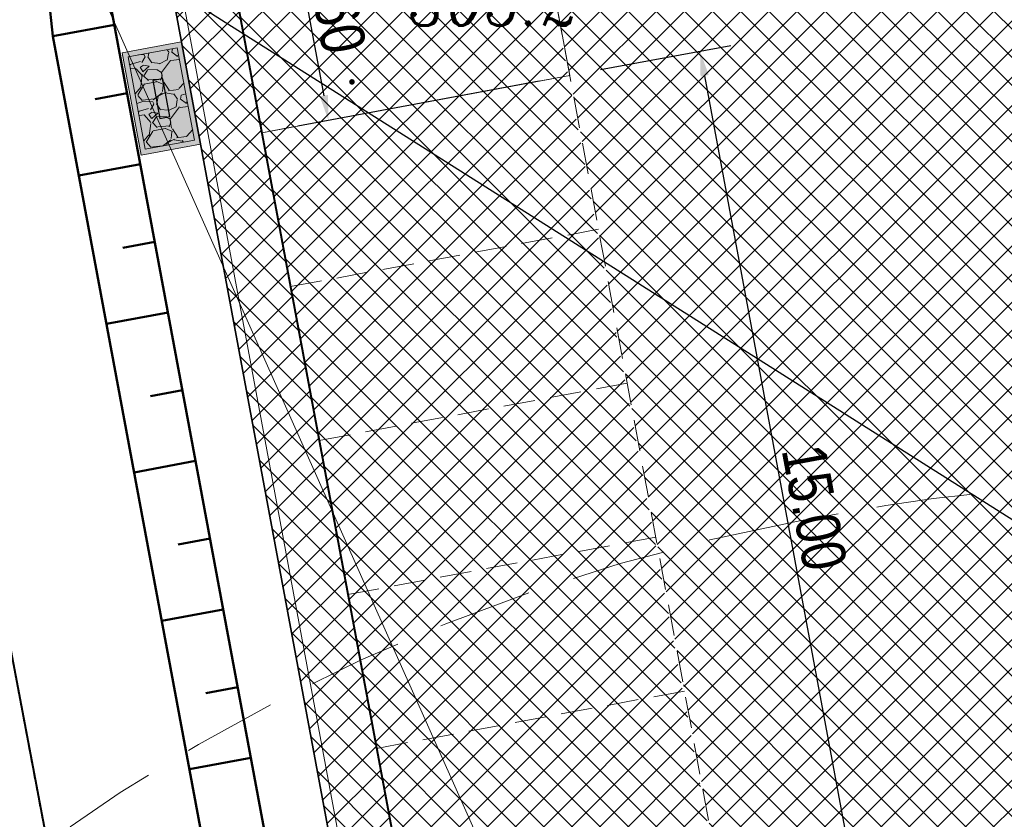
# Model space of a CAD drawing. Extents: x 779 to 3668, y -1329 to 9570.
# Tile 38 of 106: x 2252 to 2267, y -671 to -658. Entities that reach past the tile are written whole.
import ezdxf

# ---------------------------------------------------------------- set-up
doc = ezdxf.new("R2010")
doc.units = 0
for name, pattern in [('CIĄGłA', [0]), ('DASH', [0.75, 0.5, -0.25]), ('DASHED', [0.75, 0.5, -0.25]), ('DGN Style 4', [0.3202, 0.16, -0.08, 0.0002, -0.08])]:
    doc.linetypes.add(name, pattern=pattern)
for name, color, linetype, lineweight in [('219-działka ewidencyjna', 7, 'Continuous', 0), ('_a_obiekty', 250, 'Continuous', 30), ('AGP1_HATCH', 7, 'Continuous', 5), ('AGP1_KRAWEZNIKI', 7, 'Continuous', 40), ('AGP1_KRAWEZNIKI GRUBOŚCI', 7, 'Continuous', 9), ('MPZP', 7, 'Continuous', 0), ('RTPW01', 253, 'Continuous', 0), ('zz-legenda', 7, 'Continuous', 13), ('zz-obrzeża', 44, 'Continuous', 35), ('zz-skarpy', 92, 'Continuous', 50), ('zz-wypełnienie-chodniki', 142, 'Continuous', 5), ('zz-wypełnienie-drogi', 52, 'Continuous', 5), ('zz-wypełnienie-inne', 22, 'Continuous', 5)]:
    doc.layers.add(name, color=color, linetype=linetype, lineweight=lineweight)
doc.layers.add('SYTUACJA - znaki_czytnik_kart', color=7, linetype='Continuous')
doc.layers.add('Y-ZNAKI', color=7, linetype='Continuous')
doc.styles.add('ARIAL', font='ARIALN.TTF')
doc.styles.add('Style-ITALIC_1250', font='ITALIC_1250.shx')
doc.dimstyles.new('z1do1', dxfattribs={"dimtxt": 0.7, "dimasz": 0.4, "dimexe": 0.5, "dimexo": 0.5, "dimgap": 0.1, "dimtad": 1, "dimrnd": 0.05, "dimzin": 0, "dimdsep": 46, "dimtxsty": 'ARIAL', "dimcen": 0.09, "dimazin": 0, "dimtfac": 1, "dimtofl": 0, "dimtmove": 0, "dimatfit": 3, "dimfxl": 1, "dimtolj": 1, "dimtzin": 0, "dimarcsym": 0})
pattern_1 = [(45, (535.0040934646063, -882.7035675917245), (-0.2245064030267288, 0.2245064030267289), []), (135, (535.0040934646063, -882.7035675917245), (-0.2245064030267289, -0.2245064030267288), [])]

# ---------------------------------------------------------------- blocks, each defined once
blk = doc.blocks.new('RTPW01')
at = {"layer": 'RTPW01', "linetype": 'Continuous', "lineweight": 13, "true_color": 0x939598}
h = blk.add_hatch(color=252, dxfattribs=at)
edge = h.paths.add_edge_path()
edge.add_arc((0, 0), 0.045, 0, 360)
blk = doc.blocks.new('PZT MDCP podkład')
at = {"layer": '219-działka ewidencyjna', "color": 8, "linetype": 'Continuous', "lineweight": 13, "flags": 128}
blk.add_lwpolyline([(2102.666406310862, 125.6664607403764), (2122.376406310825, 81.44646074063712)], dxfattribs=at)
at = {"layer": 'MPZP', "color": 8, "linetype": 'DGN Style 4', "lineweight": 40, "flags": 128}
blk.add_lwpolyline([(2134.413117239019, -13.93322830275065), (2127.576406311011, 9.996460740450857), (2122.802137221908, 37.89160620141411), (2105.950835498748, 127.0314606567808)], dxfattribs=at)
at = {"layer": 'RTPW01', "color": 8, "linetype": 'Continuous', "lineweight": 13}
blk.add_blockref('RTPW01', (2118.768406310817, 97.09846074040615), dxfattribs=at)
at = {"layer": 'RTPW01', "color": 8, "linetype": 'Continuous', "lineweight": 13, "style": 'Style-ITALIC_1250', "width": 0.9}
blk.add_text('305.2', height=0.75, dxfattribs=at).set_placement((2119.668406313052, 97.99846074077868))
blk = doc.blocks.new('znak wjazd-wyjazd')
at = {"layer": 'AGP1_HATCH', "true_color": 0x939598}
h = blk.add_hatch(dxfattribs=at)
h.set_pattern_fill('GRAVEL', color=252, scale=0.03, angle=28.27177332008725)
h.set_pattern_definition([(256.2845608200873, (-3071872.688159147, -8005853.467495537), (-2.120491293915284, -8.927311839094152), [0.102516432, -10.1491450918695]), (213.2415143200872, (-3071872.71246583, -8005853.567088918), (7.692294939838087, 5.002197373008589), [0.1759214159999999, -17.41621466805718]), (160.7822204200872, (-3071872.859600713, -8005853.663523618), (10.68118740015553, -3.772871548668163), [0.124044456, -12.28041683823]), (295.5454623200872, (-3071873.031099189, -8005853.972059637), (-6.547391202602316, 13.78295731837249), [0.1602013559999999, -15.8599312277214]), (321.1054275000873, (-3071872.962016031, -8005854.116600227), (-7.686603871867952, 6.248596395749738), [0.1570901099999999, -15.5519423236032]), (25.54546232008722, (-3071872.839752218, -8005854.215235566), (-13.78295731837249, -6.547391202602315), [0.1602013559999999, -15.8599312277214]), (65.96601379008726, (-3071872.695211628, -8005854.146152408), (-5.1150748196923, -11.40303668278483), [0.211858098, -20.9739345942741]), (100.5271016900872, (-3071872.608926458, -8005853.952661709), (-3.24263068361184, 17.29070843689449), [0.200015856, -19.8015769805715]), (149.7013389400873, (-3071872.645469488, -8005853.756012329), (-10.06083341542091, 5.836924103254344), [0.1607438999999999, -15.9136637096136]), (203.5081316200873, (-3071872.784257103, -8005853.674915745), (7.743042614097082, 3.299069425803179), [0.1835139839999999, -8.992181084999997]), (250.6692111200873, (-3071872.952539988, -8005853.748115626), (-4.083048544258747, -11.71321367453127), [0.237323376, -23.4950317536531]), (167.0858481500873, (-3071872.363099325, -8005853.621455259), (-6.863259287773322, 1.500137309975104), [0.08100136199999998, -8.0191697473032]), (199.7410077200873, (-3071872.442052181, -8005853.603352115), (9.44617052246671, 3.349817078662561), [0.1541045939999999, -15.25639169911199]), (253.2717733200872, (-3071872.587100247, -8005853.655403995), (0.3609246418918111, -0.6711016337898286), [0.1077628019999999, -0.9698679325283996]), (231.4703638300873, (-3071872.677388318, -8005853.600136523), (2.633658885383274, 3.146826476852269), [0.05803239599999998, -5.745186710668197]), (320.0731828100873, (-3071872.713537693, -8005853.645534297), (-1.753875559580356, 1.652380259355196), [0.082069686, -4.021425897]), (59.23552985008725, (-3071872.650601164, -8005853.698207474), (1.291455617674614, 2.424977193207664), [0.1332958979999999, -4.309889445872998]), (189.8368245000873, (-3071872.582419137, -8005853.583669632), (1.703127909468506, 0.05074765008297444), [0.09638614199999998, -2.3132694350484]), (44.66131365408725, (-3071873.102776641, -8005853.854870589), (5.628242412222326, 5.622551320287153), [0.1350264, -13.3676480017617]), (98.61794926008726, (-3071873.006735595, -8005853.759958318), (1.285764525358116, -8.825816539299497), [0.113279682, -11.21466470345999]), (321.4703638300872, (-3071872.654604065, -8005853.449449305), (-3.146826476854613, 2.633658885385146), [0.11606403, -5.687155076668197]), (11.88223299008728, (-3071872.563808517, -8005853.521748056), (-7.793790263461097, -1.595941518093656), [0.1350263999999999, -13.36764800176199]), (7.71572810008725, (-3071872.879003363, -8005854.270953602), (-4.077357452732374, -0.4624199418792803), [0.1302105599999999, -6.380320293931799]), (323.0469139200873, (-3071872.749971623, -8005854.253471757), (-7.325679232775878, 5.577494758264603), [0.109101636, -10.801078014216]), (95.07318281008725, (-3071872.286968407, -8005854.116941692), (-0.4624199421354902, 4.077357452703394), [0.11606403, -5.687155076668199]), (45.62579796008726, (-3071872.297231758, -8005854.001331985), (-7.280622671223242, -7.376426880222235), [0.127734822, -12.64571279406]), (97.71572810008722, (-3071872.615808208, -8005854.293794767), (0.4624199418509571, -4.077357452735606), [0.06510527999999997, -6.4454255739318]), (129.5817057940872, (-3071872.327234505, -8005854.138597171), (-2.114800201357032, 2.323481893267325), [0.03885437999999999, -3.8465984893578]), (194.2355298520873, (-3071872.351991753, -8005854.108651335), (2.374229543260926, 0.4116722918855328), [0.15709011, -2.9847163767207]), (214.2807792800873, (-3071872.504258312, -8005854.147281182), (6.350091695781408, 4.280348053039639), [0.1455800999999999, -14.4124094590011]), (331.9618408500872, (-3071872.618117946, -8005853.758606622), (-1.392950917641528, 0.9812786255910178), [0.109897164, -2.637532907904]), (21.42899991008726, (-3071872.521118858, -8005853.810264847), (12.13057705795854, 4.793515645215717), [0.191867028, -18.99480271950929]), (89.21716922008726, (-3071872.342515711, -8005853.740166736), (-0.1579340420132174, -6.141410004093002), [0.07845247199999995, -7.766817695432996]), (118.2717733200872, (-3071872.341443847, -8005853.661721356), (-1.032026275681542, 0.3101769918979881), [0.04571999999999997, -0.7162799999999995]), (148.5282104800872, (-3071872.528508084, -8005854.134366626), (5.210879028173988, -3.254012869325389), [0.105860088, -10.48018223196]), (76.28456082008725, (-3071872.618796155, -8005854.079099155), (2.12049129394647, 8.927311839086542), [0.205032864, -10.0466286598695]), (28.27177332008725, (-3071872.57018279, -8005853.879912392), (0.3101769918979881, 1.032026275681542), [0.19812, -0.5638799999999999]), (353.5766198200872, (-3071872.395696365, -8005853.786071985), (9.237488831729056, -1.088465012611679), [0.1204828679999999, -11.92779501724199]), (282.3263774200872, (-3071872.275969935, -8005853.799550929), (0.7725969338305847, -3.045331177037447), [0.110948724, -5.4364950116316]), (235.9177486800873, (-3071872.25228455, -8005853.907942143), (-9.141684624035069, -13.56858453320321), [0.1806435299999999, -17.88373932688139]), (203.6978520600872, (-3071872.353514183, -8005854.057557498), (-9.085245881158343, -4.02091871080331), [0.1911088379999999, -18.91975393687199])])
h.paths.add_polyline_path([(1879.636404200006, 131.4881996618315), (1880.340974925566, 131.8671242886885), (1879.630498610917, 133.1881807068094), (1878.925921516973, 132.8092778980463)])
at = {"layer": 'AGP1_KRAWEZNIKI GRUBOŚCI'}
for points in [[(1879.603841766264, 131.3798515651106), (1880.449324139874, 131.8345597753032), (1879.663057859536, 133.2965397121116), (1878.817575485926, 132.8418315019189)], [(1879.636406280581, 131.4882007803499), (1880.340974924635, 131.8671242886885), (1879.630493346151, 133.1881904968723), (1878.925924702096, 132.8092669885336)]]:
    blk.add_lwpolyline(points, close=True, dxfattribs=at)
at = {"layer": 'SYTUACJA - znaki_czytnik_kart'}
blk.add_lwpolyline([(1879.708641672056, 132.029484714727), (1879.849555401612, 132.105269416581), (1879.558257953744, 132.6469065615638), (1879.417344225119, 132.5711218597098)], close=True, dxfattribs=at)
blk = doc.blocks.new('*D1512')
at = {"layer": 'Defpoints', "color": 0, "transparency": 16777216}
for p in [(2259.641937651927, -655.4599363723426), (2260.301163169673, -658.9990636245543), (2256.448053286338, -659.7167740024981)]:
    blk.add_point(p, dxfattribs=at)
at = {"layer": 'zz-legenda', "color": 0, "lineweight": -2, "transparency": 16777216}
for p, q in [((2259.150392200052, -655.5514954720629), (2255.297282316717, -656.2692058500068)), ((2255.862075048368, -656.5708831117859), (2256.374806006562, -659.3235376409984)), ((2259.809617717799, -659.0906227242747), (2255.956507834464, -659.8083331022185))]:
    blk.add_line(p, q, dxfattribs=at)
at = {"layer": 'zz-legenda', "color": 0, "transparency": 16777216}
for points in [[(2255.927614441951, -656.5586752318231), (2255.796535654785, -656.5830909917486), (2255.788827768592, -656.1776467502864)], [(2256.440345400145, -659.3113297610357), (2256.309266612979, -659.3357455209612), (2256.448053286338, -659.7167740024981)]]:
    blk.add_solid(points, dxfattribs=at)
at = {"layer": 'zz-legenda', "color": 0, "transparency": 16777216, "insert": (2256.56810737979, -657.8634519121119), "char_height": 0.7, "attachment_point": 5, "rotation": 280.5514390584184, "style": 'ARIAL'}
blk.add_mtext('\\A1;3.60', dxfattribs=at)
blk = doc.blocks.new('*D1520')
at = {"layer": 'Defpoints', "color": 0, "transparency": 16777216}
for p in [(2260.301144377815, -658.9990671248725), (2265.127696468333, -673.3580347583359), (2263.047917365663, -673.7454306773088)]:
    blk.add_point(p, dxfattribs=at)
at = {"layer": 'zz-legenda', "color": 0, "lineweight": -2, "transparency": 16777216}
for p, q in [((2260.792689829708, -658.9075080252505), (2262.872468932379, -658.5201121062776)), ((2262.454170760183, -659.0049075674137), (2265.054449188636, -672.9647983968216)), ((2263.539462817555, -673.6538715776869), (2265.619241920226, -673.266475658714))]:
    blk.add_line(p, q, dxfattribs=at)
at = {"layer": 'zz-legenda', "color": 0, "transparency": 16777216}
for points in [[(2262.519710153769, -658.9926996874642), (2262.388631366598, -659.0171154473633), (2262.380923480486, -658.6116712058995)], [(2265.119988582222, -672.9525905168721), (2264.98890979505, -672.9770062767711), (2265.127696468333, -673.3580347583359)]]:
    blk.add_solid(points, dxfattribs=at)
at = {"layer": 'zz-legenda', "color": 0, "transparency": 16777216, "insert": (2264.203976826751, -665.9010945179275), "char_height": 0.7, "attachment_point": 5, "rotation": 280.5514390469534, "style": 'ARIAL'}
blk.add_mtext('\\A1;15.00', dxfattribs=at)

msp = doc.modelspace()

# ---------------------------------------------------------------- hatches: boundary and pattern name
at = {"layer": 'AGP1_HATCH', "true_color": 0x636466, "transparency": 33554477}
h = msp.add_hatch(color=251, dxfattribs=at)
h.dxf.hatch_style = 1
h.paths.add_polyline_path([(2254.098577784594, -658.4658544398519), (2253.154810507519, -658.6416478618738), (2253.458786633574, -660.273578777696), (2254.402553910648, -660.097785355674)])
h.paths.add_polyline_path([(2284.681686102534, -725.9022353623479), (2285.57186898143, -725.5428269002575), (2286.19334611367, -727.0821014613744), (2285.303163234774, -727.441509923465)])
at = {"layer": 'zz-wypełnienie-chodniki'}
h = msp.add_hatch(dxfattribs=at)
h.set_pattern_fill('ANSI37', color=256, scale=0.1, style=0)
h.set_pattern_definition([(45, (72.09601380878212, -387.0552870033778), (-0.2245064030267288, 0.2245064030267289), []), (135, (72.09601380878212, -387.0552870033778), (-0.2245064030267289, -0.2245064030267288), [])])
edge = h.paths.add_edge_path()
edge.add_arc((2285.894166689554, -725.9263916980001), 2.632842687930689, 240.83171109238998, 270.2906532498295, ccw=False)
edge.add_arc((2286.40372488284, -725.3676798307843), 3.37347240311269, 200.4116660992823, 237.8982900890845, ccw=False)
edge.add_arc((2440.640122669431, -674.7408462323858), 165.7037624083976, 197.7806309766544, 198.2175828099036, ccw=False)
edge.add_arc((2286.658179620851, -724.1136160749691), 4.000000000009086, 112.30075385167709, 197.8898825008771, ccw=False)
edge.add_line((2285.140306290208, -720.4127971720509), (2289.001173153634, -719.1048640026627))
edge.add_arc((2283.136789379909, -702.866630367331), 17.26473946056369, 289.8570159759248, 321.7647974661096)
edge.add_arc((2284.721466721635, -704.140377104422), 15.23171446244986, 321.8391110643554, 367.1869803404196)
edge.add_line((2299.83350797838, -702.2347710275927), (2295.184004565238, -678.4402083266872))
edge.add_line((2295.184004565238, -678.4402083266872), (2293.333900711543, -672.378345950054))
edge.add_line((2293.333900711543, -672.378345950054), (2289.746188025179, -662.3480437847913))
edge.add_line((2289.746188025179, -662.3480437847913), (2282.619568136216, -644.272506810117))
edge.add_line((2282.619568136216, -644.272506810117), (2278.67125433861, -634.2582373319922))
edge.add_line((2278.67125433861, -634.2582373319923), (2278.337775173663, -633.4124205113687))
edge.add_arc((2273.685580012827, -635.247590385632), 5.001076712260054, 21.52794352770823, 100.541275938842)
edge.add_line((2272.770663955, -630.3309149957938), (2272.6376260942, -630.3556956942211))
edge.add_line((2272.6376260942, -630.3556956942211), (2250.642922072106, -634.4526055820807))
edge.add_line((2250.642922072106, -634.4526055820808), (2259.908651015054, -684.1968883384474))
edge.add_line((2259.908651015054, -684.1968883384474), (2263.611693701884, -683.5071299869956))
edge.add_arc((2263.74386669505, -684.7029512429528), 1.203103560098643, -19.96193769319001, 96.30724697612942, ccw=False)
edge.add_arc((2264.404955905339, -684.9423604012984), 0.4999999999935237, 317.2270974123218, 339.9615464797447, ccw=False)
edge.add_arc((2269.722396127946, -689.8616948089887), 6.743964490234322, 137.2270973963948, 184.4631622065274)
edge.add_line((2262.998882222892, -690.3864974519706), (2263.357311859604, -692.7023700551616))
edge.add_line((2263.357311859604, -692.7023700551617), (2264.414964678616, -698.4130382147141))
edge.add_line((2264.414964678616, -698.4130382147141), (2265.258140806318, -702.9571059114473))
edge.add_line((2265.258140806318, -702.9571059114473), (2267.41391469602, -712.8922002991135))
edge.add_arc((2282.496807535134, -708.9647691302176), 15.58583882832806, 194.5951329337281, 204.2785181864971)
edge.add_arc((2275.693867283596, -711.9014065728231), 8.177987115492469, 205.1211640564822, 225.4637220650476)
edge.add_line((2269.958148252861, -717.7307290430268), (2272.389404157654, -720.147104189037))
edge.add_arc((2266.683808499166, -725.3205960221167), 7.70187247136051, 27.114490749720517, 42.19985456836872, ccw=False)
edge.add_line((2273.539226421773, -721.8103133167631), (2274.630799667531, -724.3600385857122))
edge.add_arc((2268.390946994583, -726.1894845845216), 6.502509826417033, -2.9609049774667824, 16.340470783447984, ccw=False)
edge.add_arc((2256.754879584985, -724.4090106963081), 18.25300297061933, 344.7003824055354, 353.34182273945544, ccw=False)
edge.add_line((2274.360981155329, -729.2253687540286), (2274.070981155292, -730.2753687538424))
edge.add_arc((2264.508767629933, -726.7614300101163), 10.18742818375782, 310.1754082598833, 339.82254230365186, ccw=False)
edge.add_line((2271.080981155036, -734.5453687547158), (2270.60275513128, -734.7372234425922))
edge.add_arc((2264.508767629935, -726.7614300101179), 10.03742818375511, 307.3820107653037, 339.7887873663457)
edge.add_arc((2244.773227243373, -721.5874141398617), 30.40870538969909, 343.4897296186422, 347.8328201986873)
edge.add_arc((2256.749624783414, -724.4081912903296), 18.10831725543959, 348.5707290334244, 353.3645147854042)
edge.add_arc((2268.307619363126, -726.1983801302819), 6.436124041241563, 357.3081371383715, 376.048817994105)
edge.add_line((2274.4929050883, -724.4190731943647), (2273.403371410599, -721.8741120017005))
edge.add_arc((2270.676646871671, -722.5597468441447), 2.811604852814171, 14.11440779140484, 55.20945348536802)
edge.add_line((2272.280886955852, -720.2507350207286), (2269.852674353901, -717.8373845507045))
edge.add_arc((2275.6938672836, -711.9014065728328), 8.327987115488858, 205.1135589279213, 225.461118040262, ccw=False)
edge.add_arc((2282.496807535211, -708.9647691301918), 15.73583882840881, 194.5838918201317, 204.2825258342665, ccw=False)
edge.add_line((2267.267977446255, -712.9270106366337), (2265.111071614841, -702.9866995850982))
edge.add_line((2265.111071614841, -702.9866995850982), (2264.235368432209, -698.2944430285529))
edge.add_line((2264.235368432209, -698.2944430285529), (2261.564675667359, -698.7916873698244))
edge.add_line((2261.564675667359, -698.7916873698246), (2260.53029652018, -693.389664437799))
edge.add_line((2260.53029652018, -693.3896644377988), (2263.238489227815, -692.8852670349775))
edge.add_line((2263.238489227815, -692.8852670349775), (2262.849783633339, -690.403860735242))
edge.add_arc((2269.722396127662, -689.8616948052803), 6.893964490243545, 137.4766232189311, 184.5106019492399, ccw=False)
edge.add_arc((2264.273032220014, -684.8641810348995), 0.5000000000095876, 317.4766233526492, 342.9050172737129)
edge.add_arc((2263.747331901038, -684.7025048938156), 1.049999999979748, 342.9050174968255, 381.5320247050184)
edge.add_line((2264.724055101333, -684.3171326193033), (2257.978069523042, -685.5736938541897))
edge.add_line((2257.978069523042, -685.5736938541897), (2255.821077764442, -673.9929709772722))
edge.add_line((2255.821077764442, -673.9929709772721), (2256.951558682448, -673.7824000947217))
edge.add_line((2256.951558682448, -673.7824000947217), (2249.632353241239, -634.4884342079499))
edge.add_line((2249.632353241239, -634.48843420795), (2250.615443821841, -634.3053160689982))
edge.add_line((2250.615443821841, -634.3053160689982), (2272.62511313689, -630.2054459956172))
edge.add_line((2272.62511313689, -630.2054459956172), (2272.744991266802, -630.1828700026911))
edge.add_arc((2273.685830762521, -635.2467425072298), 5.150532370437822, 21.519896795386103, 100.52522516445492, ccw=False)
edge.add_line((2278.477320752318, -633.3574020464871), (2278.80631718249, -634.1918491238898))
edge.add_line((2278.80631718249, -634.1918491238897), (2282.766388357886, -644.2359393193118))
edge.add_line((2282.766388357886, -644.2359393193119), (2286.521782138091, -653.7609144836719))
edge.add_line((2286.521782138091, -653.7609144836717), (2287.135788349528, -653.5188310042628))
edge.add_line((2287.135788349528, -653.5188310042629), (2287.744734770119, -655.0630645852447))
edge.add_line((2287.744734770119, -655.0630645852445), (2287.130644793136, -655.3051810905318))
edge.add_line((2287.130644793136, -655.305181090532), (2289.885733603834, -662.2930253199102))
edge.add_line((2289.885733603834, -662.29302531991), (2293.477368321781, -672.3345635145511))
edge.add_line((2293.477368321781, -672.3345635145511), (2295.331221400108, -678.4114473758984))
edge.add_line((2295.331221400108, -678.4114473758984), (2299.982329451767, -702.2160048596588))
edge.add_arc((2284.72146672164, -704.1403771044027), 15.38171446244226, -38.161251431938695, 7.186980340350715, ccw=False)
edge.add_arc((2283.136789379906, -702.8666303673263), 17.41473946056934, 289.8520854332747, 321.76511738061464, ccw=False)
edge.add_line((2289.050714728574, -719.2464544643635), (2285.18843461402, -720.5548663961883))
edge.add_arc((2286.624822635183, -724.0979322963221), 3.823156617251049, 112.0680378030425, 198.2671306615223)
edge.add_line((2282.99433226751, -725.2962920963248), (2283.382651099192, -726.491907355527))
edge.add_arc((2285.844121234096, -725.6769277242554), 2.592880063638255, 198.3194318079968, 219.5311920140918)
edge.add_arc((2285.894167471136, -725.9263958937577), 2.48284268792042, 214.3488660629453, 282.14863913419)
edge.add_line((2286.41667809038, -728.3536351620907), (2285.9075226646, -728.5592005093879))
at = {"layer": 'zz-wypełnienie-drogi'}
h = msp.add_hatch(dxfattribs=at)
h.set_pattern_fill('ANSI37', color=256, scale=0.1, style=0)
h.set_pattern_definition(pattern_1)
h.paths.add_polyline_path([(2290.169592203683, -663.53178283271), (2285.041265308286, -649.5122934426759), (2280.481210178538, -651.4414375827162), (2280.44205891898, -652.1400880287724), (2280.132621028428, -652.6077461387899), (2279.462519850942, -652.9676320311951), (2274.242938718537, -653.8496633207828), (2273.663361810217, -653.6029455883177), (2273.13429495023, -652.5205271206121), (2270.245317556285, -653.057956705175), (2270.329018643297, -653.852947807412), (2270.121379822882, -654.4221903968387), (2269.511171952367, -654.7653899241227), (2268.459617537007, -654.9102005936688), (2267.949318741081, -654.757618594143), (2259.764711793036, -656.1193179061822), (2265.135605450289, -684.9233928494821), (2263.402103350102, -687.1083975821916), (2263.010838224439, -689.2013558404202), (2274.089931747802, -685.5224006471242), (2270.724791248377, -668.0961534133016), (2270.18050349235, -665.1740857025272), (2270.506814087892, -663.7916016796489), (2271.330962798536, -662.8569692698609), (2271.992720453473, -662.7346815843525), (2282.510545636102, -660.8290634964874), (2283.339342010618, -661.0815913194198), (2283.893742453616, -661.4714017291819), (2284.42769349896, -662.3052734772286), (2288.073327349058, -681.2194801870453), (2288.269209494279, -681.453780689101), (2290.548371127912, -682.3883323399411), (2296.418286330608, -684.7571150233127), (2295.183999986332, -678.4402077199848)])
at = {"layer": 'zz-wypełnienie-inne'}
h = msp.add_hatch(dxfattribs=at)
h.set_pattern_fill('ANSI37', color=256, scale=0.1, style=0)
h.set_pattern_definition(pattern_1)
h.paths.add_polyline_path([(2255.532147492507, -633.5372662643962), (2250.642916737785, -634.4526009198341), (2254.506711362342, -655.1958223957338), (2258.150445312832, -654.5171120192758), (2258.590125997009, -654.8133082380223), (2258.672243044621, -655.2237224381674), (2258.545613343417, -655.4768038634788), (2258.196063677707, -655.7292547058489), (2254.72643928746, -656.3755340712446), (2259.928666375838, -684.1384876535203), (2264.171250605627, -683.4397587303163), (2264.931610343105, -683.9992996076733)])

# ---------------------------------------------------------------- linework, layer by layer
at = {"color": 18, "linetype": 'DASHED', "lineweight": 13, "true_color": 0x000000}
for points in [[(2250.642880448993, -634.4526130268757), (2255.55833490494, -633.5370216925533), (2264.82410154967, -683.281297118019), (2259.908647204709, -684.1968890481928), (2254.726443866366, -656.3755346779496)], [(2260.301099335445, -658.9990755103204), (2255.385652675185, -659.9146650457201)], [(2260.758895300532, -661.4568026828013), (2255.843448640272, -662.372392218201)], [(2261.216691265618, -663.9145298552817), (2256.301244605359, -664.8301193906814)], [(2261.216693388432, -663.9145294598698), (2256.301246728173, -664.8301189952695)], [(2261.674488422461, -666.3722568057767), (2256.759041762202, -667.2878463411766)], [(2262.132284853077, -668.8299838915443), (2257.216838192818, -669.7455734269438)]]:
    msp.add_lwpolyline(points, dxfattribs=at)
at = {"lineweight": 15}
msp.add_lwpolyline([(2255.385667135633, -659.9146623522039), (2260.301121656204, -658.9990713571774), (2259.641896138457, -655.4599441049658)], dxfattribs=at)
at = {"color": 18, "linetype": 'CIĄGłA', "lineweight": 5, "true_color": 0x000000}
msp.add_lwpolyline([(2254.098577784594, -658.4658544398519), (2253.154810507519, -658.6416478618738), (2253.458786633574, -660.273578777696), (2254.402553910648, -660.097785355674)], close=True, dxfattribs=at)
at = {"layer": '_a_obiekty', "color": 251, "linetype": 'DASH', "lineweight": 5, "ltscale": 3, "true_color": 0x636466}
msp.add_lwpolyline([(2275.386129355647, -636.3662222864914), (2273.616489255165, -636.6954242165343, 0.4142135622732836), (2265.614054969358, -648.3556577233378), (2266.614463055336, -653.7333973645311, 0.4163333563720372), (2278.345748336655, -661.7223480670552), (2280.113007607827, -661.3803478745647, 0.4120969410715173), (2288.044390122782, -649.7335979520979), (2287.046362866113, -644.3686565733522, 0.4142135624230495)], format="xyb", close=True, dxfattribs=at)
at = {"layer": '_a_obiekty', "color": 251, "linetype": 'DASH', "lineweight": 5, "ltscale": 3, "true_color": 0x636466, "elevation": 2.493476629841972e-09}
msp.add_lwpolyline([(2239.981408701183, -701.085075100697), (2240.491545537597, -703.8299732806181, 0.414213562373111), (2275.468102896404, -727.8433119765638), (2276.058001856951, -727.7336797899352, 0.4142135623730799), (2300.071340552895, -692.7571224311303), (2299.561203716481, -690.0122242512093, 0.414213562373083), (2264.584646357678, -665.9988855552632), (2263.99474739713, -666.1085177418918, 0.4142135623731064)], format="xyb", close=True, dxfattribs=at)
at = {"layer": 'AGP1_KRAWEZNIKI'}
msp.add_lwpolyline([(2272.531418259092, -630.3754788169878), (2250.642922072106, -634.4526055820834), (2254.50670277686, -655.1958254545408), (2257.849208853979, -654.5732241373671, -0.4142135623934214), (2258.548934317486, -655.0532077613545), (2258.548934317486, -655.0532077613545, -0.4142135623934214), (2258.068950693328, -655.7529332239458), (2254.726443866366, -656.3755346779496), (2257.927498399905, -673.5608210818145)], format="xyb", dxfattribs=at)
at = {"layer": 'MPZP', "color": 202, "linetype": 'DGN Style 4', "lineweight": 40, "ltscale": 50, "true_color": 0x8a2be2, "flags": 128}
msp.add_lwpolyline([(2272.467692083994, -770.1350577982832), (2265.630981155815, -746.2053687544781), (2265.200776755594, -743.6917663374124), (2264.841654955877, -741.5934860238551), (2264.155493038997, -737.5843725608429), (2262.773428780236, -729.5092341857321), (2261.475583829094, -721.9261731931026), (2260.856712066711, -718.310223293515), (2259.53067561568, -711.2957683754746), (2259.010356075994, -708.5433870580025), (2257.980980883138, -703.0982080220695), (2257.262000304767, -699.2949514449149), (2256.692484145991, -696.2823303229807), (2255.533904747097, -690.1536881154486), (2254.906912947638, -686.8370328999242), (2253.748872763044, -680.7112430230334), (2252.658247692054, -674.9420649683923), (2251.770354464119, -670.245295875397), (2250.964610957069, -665.9830815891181), (2250.185637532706, -661.8624754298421), (2249.330754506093, -657.3403233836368), (2247.443661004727, -647.3579942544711), (2245.673679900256, -637.9951651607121), (2243.706515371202, -627.4814962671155), (2242.905364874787, -622.954685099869), (2239.973492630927, -606.3884692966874)], dxfattribs=at)
at = {"layer": 'Y-ZNAKI'}
msp.add_lwpolyline([(2244.94717571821, -653.7557818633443), (2244.599678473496, -651.7016497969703), (2271.596172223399, -668.7646389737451)], dxfattribs=at)
at = {"layer": 'zz-obrzeża'}
msp.add_lwpolyline([(2249.601477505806, -639.7836251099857), (2250.584568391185, -639.6005068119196), (2256.951558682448, -673.7824000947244), (2255.821077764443, -673.9929709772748), (2257.978069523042, -685.5736938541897), (2264.724055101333, -684.3171326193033)], dxfattribs=at)
at = {"layer": 'zz-skarpy'}
for p, q in [((2250.79314393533, -646.1812184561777), (2255.501615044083, -671.4591676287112)), ((2252.047279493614, -658.3751349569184), (2250.79314393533, -646.1812184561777)), ((2252.047279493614, -658.3751349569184), (2253.030370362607, -658.1920165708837)), ((2252.047279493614, -658.3751349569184), (2254.431027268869, -671.1725491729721)), ((2252.72249427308, -659.3805140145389), (2253.234002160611, -659.2852364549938)), ((2252.461446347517, -660.598635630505), (2253.444537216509, -660.4155172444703)), ((2253.1640133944, -661.7508583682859), (2253.67552128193, -661.655580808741)), ((2252.902965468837, -662.968979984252), (2253.886056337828, -662.7858615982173)), ((2253.605532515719, -664.1212027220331), (2254.117040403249, -664.025925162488)), ((2253.344484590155, -665.3393243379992), (2254.327575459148, -665.1562059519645)), ((2254.047051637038, -666.4915470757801), (2254.558559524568, -666.3962695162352)), ((2253.786003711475, -667.7096686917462), (2254.769094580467, -667.5265503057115)), ((2254.488570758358, -668.8618914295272), (2255.000078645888, -668.7666138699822)), ((2254.227522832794, -670.0800130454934), (2255.210613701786, -669.8968946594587))]:
    msp.add_line(p, q, dxfattribs=at)
at = {"layer": 'zz-wypełnienie-chodniki'}
msp.add_lwpolyline([(2249.574009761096, -639.636161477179), (2250.704565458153, -639.4255752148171), (2257.126500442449, -673.9024012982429), (2255.995990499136, -674.1129630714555), (2258.098047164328, -685.3987658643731), (2264.656450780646, -684.17714514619)], dxfattribs=at)

# ---------------------------------------------------------------- block references
at = {"color": 18, "linetype": 'CIĄGłA', "lineweight": 5, "true_color": 0x000000, "rotation": 342.2796627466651}
msp.add_blockref('znak wjazd-wyjazd', (423.0473189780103, -213.3226570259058), dxfattribs=at)
at = {"layer": '_a_obiekty', "color": 18, "linetype": 'CIĄGłA', "lineweight": 5, "true_color": 0x000000}
msp.add_blockref('PZT MDCP podkład', (138.054574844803, -756.2018294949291), dxfattribs=at)

# ---------------------------------------------------------------- dimensions: what is measured, and where the dimension line sits
at = {"layer": 'zz-legenda'}
for p1, p2, distance, picture, middle in [((2259.641937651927, -655.4599363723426), (2260.301163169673, -658.9990636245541), -3.919383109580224, '*D1512', (2256.56810737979, -657.8634519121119)), ((2260.301144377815, -658.9990671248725), (2263.047917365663, -673.7454306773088), 2.1155511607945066, '*D1520', (2264.203976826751, -665.9010945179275))]:
    dim = msp.add_aligned_dim(p1=p1, p2=p2, distance=distance, dimstyle='z1do1', dxfattribs=at)
    dim.commit()
    dim.dimension.update_dxf_attribs({"geometry": picture, "text_midpoint": middle})

doc.saveas('drawing.dxf')
